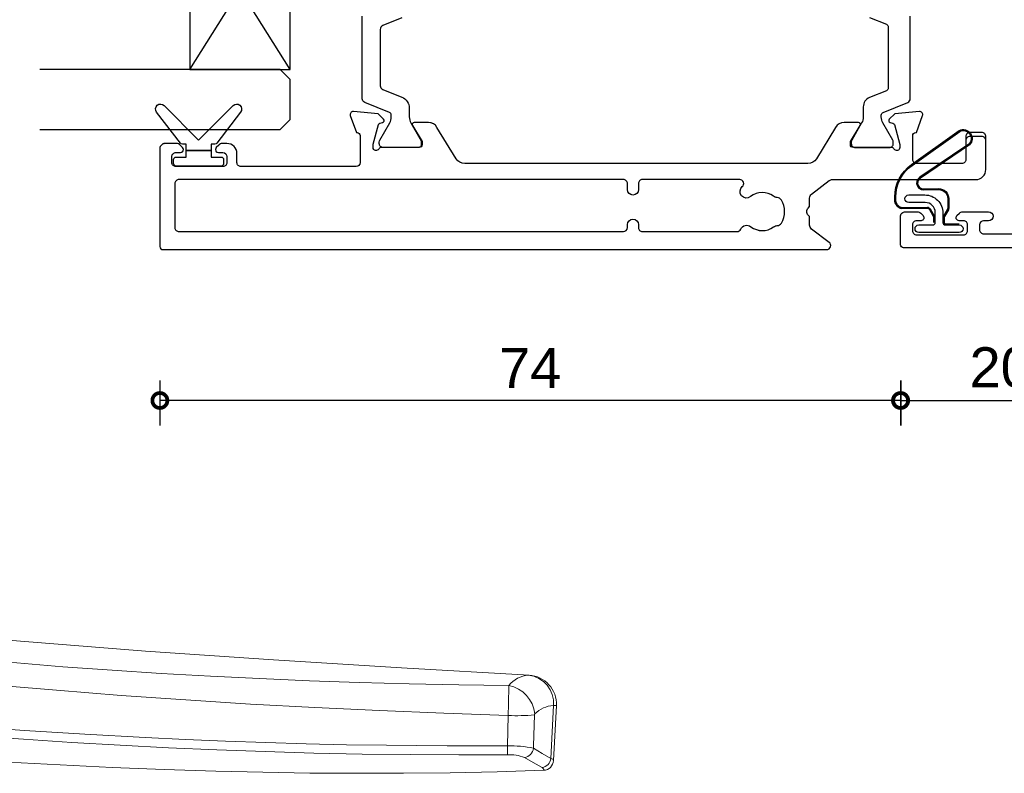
# Model space of a CAD drawing. Header units: millimetres. Extents: x 80 to 17288, y -2623 to 7492.
# Tile 63 of 125: x 9075 to 9174, y 1455 to 1530. Entities that reach past the tile are written whole.
import ezdxf

# ---------------------------------------------------------------- set-up
doc = ezdxf.new("R2010")
doc.units = ezdxf.units.MM
for name, color, linetype in [('Extrusion', 2, 'Continuous'), ('Glass', 140, 'Continuous'), ('Gussets', 1, 'Continuous'), ('polyamide', 6, 'Continuous')]:
    doc.layers.add(name, color=color, linetype=linetype)
doc.layers.add('UNO-Dark Grey', color=7, linetype='Continuous', lineweight=13, true_color=0x44474e)
doc.styles.add('UNO Text', font='arial.ttf')
doc.dimstyles.new('UNO', dxfattribs={"dimtxt": 2, "dimasz": 1.5, "dimexe": 1.25, "dimexo": 0.625, "dimtad": 1, "dimdec": 1, "dimzin": 9, "dimtxsty": 'UNO Text', "dimblk": 'DOTSMALL', "dimcen": 2.5, "dimadec": 0, "dimazin": 0, "dimtfac": 1, "dimtdec": 1, "dimtmove": 0, "dimatfit": 3, "dimfxl": 1, "dimfxlon": 1, "dimarcsym": 0})

# ---------------------------------------------------------------- blocks, each defined once
blk = doc.blocks.new('_DotSmall')
at = {"color": 0, "linetype": 'ByBlock', "const_width": 0.5}
blk.add_lwpolyline([(-0.0625, 0, 1), (0.0625, 0, 1)], format="xyb", close=True, dxfattribs=at)
blk = doc.blocks.new('*D166')
at = {"color": 0, "lineweight": -2, "transparency": 16777216}
for p, q in [((9089.408, 1493.832), (9089.408, 1489.332)), ((9163.383, 1493.832), (9163.383, 1489.332)), ((9163.383, 1491.832), (9089.408, 1491.832))]:
    blk.add_line(p, q, dxfattribs=at)
at = {"layer": 'Defpoints', "color": 0, "transparency": 16777216}
for p in [(9089.408, 1514.916), (9163.383, 1508.865), (9089.408, 1491.832)]:
    blk.add_point(p, dxfattribs=at)
at = {"color": 0, "lineweight": -2, "transparency": 16777216, "xscale": 3, "yscale": 3, "zscale": 3, "rotation": 180}
blk.add_blockref('_DotSmall', (9089.408, 1491.832), dxfattribs=at)
at = {"color": 0, "lineweight": -2, "transparency": 16777216, "xscale": 3, "yscale": 3, "zscale": 3}
blk.add_blockref('_DotSmall', (9163.383, 1491.832), dxfattribs=at)
at = {"color": 0, "transparency": 16777216, "insert": (9126.395, 1495.082), "char_height": 4, "attachment_point": 5, "style": 'UNO Text'}
blk.add_mtext('74', dxfattribs=at)
blk = doc.blocks.new('HD Handle')
at = {"color": 7, "linetype": 'Continuous'}
blk.add_line((45.583, 112.085), (51.077, 111.797), dxfattribs=at)
at = {"color": 8, "linetype": 'Continuous'}
for p, q in [((50.855, 111.545), (45.584, 111.801)), ((46.57, 107.267), (49.603, 107.204))]:
    blk.add_line(p, q, dxfattribs=at)
for points in [[(45.584, 111.801), (45.583, 111.934), (45.583, 112.027), (45.583, 112.07), (45.583, 112.085)], [(50.855, 111.545), (50.357, 110.674), (49.848, 109.804)], [(51.077, 111.797), (51.052, 111.795), (51.001, 111.772), (50.952, 111.724), (50.903, 111.647), (50.855, 111.545)], [(50.767, 108.896), (51.277, 109.773), (51.776, 110.651)], [(51.776, 110.651), (51.822, 110.723), (51.87, 110.777), (51.921, 110.813), (51.972, 110.83), (52.052, 110.819), (52.052, 110.819)], [(49.848, 109.804), (49.601, 109.811), (46.505, 109.893)], [(43.567, 107.334), (43.496, 102.355), (43.396, 97.378), (43.263, 92.4), (43.094, 87.42), (42.888, 82.435), (42.648, 77.533), (42.369, 72.624), (42.051, 67.707), (41.691, 62.78), (41.256, 57.433), (40.774, 52.071), (40.246, 46.692), (39.674, 41.295), (39.06, 35.877), (38.584, 31.89), (38.09, 27.891), (37.575, 23.877), (37.368, 22.297), (37.158, 20.714), (36.943, 19.122), (36.7, 17.558), (36.421, 15.995), (36.121, 14.425)], [(38.593, 14.004), (38.978, 16.204), (39.316, 18.429), (39.602, 20.635), (39.881, 22.818), (40.156, 24.995), (40.427, 27.167), (40.693, 29.335), (41.397, 35.278), (42.057, 41.194), (42.609, 46.456), (43.125, 51.7), (43.607, 56.929), (44.053, 62.143), (44.562, 68.622), (45.017, 75.085), (45.422, 81.535), (45.777, 87.974), (46.085, 94.407), (46.347, 100.836), (46.57, 107.267)], [(49.603, 107.204), (49.604, 101.17), (49.553, 95.135), (49.488, 91.111), (49.397, 87.088), (49.28, 83.066), (49.137, 79.046), (48.967, 75.026), (48.774, 71.008), (48.439, 64.982), (48.056, 58.959), (47.622, 52.79), (47.151, 46.625), (46.65, 40.461), (46.124, 34.3), (45.683, 29.37), (45.215, 24.441), (44.719, 19.515), (44.192, 14.591), (43.631, 9.671)], [(44.577, 9.58), (44.711, 10.72), (45.253, 15.524), (45.76, 20.331), (46.235, 25.141), (46.68, 29.953), (47.099, 34.767), (47.598, 40.791), (48.077, 46.816), (48.53, 52.844), (48.951, 58.874), (49.26, 63.698), (49.541, 68.524), (49.791, 73.353), (50.007, 78.182), (50.185, 83.014), (50.325, 87.847), (50.424, 92.682), (50.486, 97.518), (50.511, 102.354), (50.501, 107.191)]]:
    blk.add_lwpolyline(points, dxfattribs=at)
at = {"color": 7, "linetype": 'Continuous'}
for points in [[(52.052, 110.819), (52.193, 106.156), (52.289, 101.49), (52.341, 96.82), (52.35, 92.145), (52.319, 87.465), (52.248, 82.778), (52.138, 78.084), (51.973, 72.911), (51.765, 67.727), (51.515, 62.529), (51.224, 57.318)], [(34.659, 19.067), (36.428, 32.198), (37.895, 45.226), (39.113, 58.166), (40.136, 71.034), (41.017, 83.846), (41.802, 96.614), (42.536, 109.353)], [(42.536, 109.353), (42.536, 109.353), (42.536, 109.339), (42.538, 109.283)]]:
    blk.add_lwpolyline(points, dxfattribs=at)
for centre, radius, start, end in [((45.431, 109.189), 2.9, 87, 176.74387), ((51.029, 110.774), 1.024, 2.55179, 87.28268)]:
    blk.add_arc(centre, radius, start, end, dxfattribs=at)
at = {"color": 8, "linetype": 'Continuous'}
for centre, radius, start, end in [((45.35, 108.982), 2.829, 85.27071, 173.88829), ((48.402, 111.917), 2.821, 182.35084, 224.95446), ((50.735, 110.5), 1.052, 8.23297, 83.43221), ((45.363, 109.529), 2.836, 184.97791, 230.70622), ((46.737, 106.71), 3.231, 95.88801, 168.86298), ((46.498, 110.045), 0.152, 232.64631, 272.57717), ((27.471, 108.105), 19.118, 357.4875, 5.36629), ((60.547, 107.488), 10.948, 167.78631, 181.48528), ((49.722, 108.757), 1.054, 7.55839, 83.18587), ((54.299, 107.471), 3.808, 158.01964, 184.21843), ((40.347, -103.857), 211.216, 88.3117, 89.12665), ((49.83, 92.624), 14.582, 87.36304, 90.89064)]:
    blk.add_arc(centre, radius, start, end, dxfattribs=at)
blk = doc.blocks.new('*D171')
at = {"color": 0, "lineweight": -2, "transparency": 16777216}
for p, q in [((9163.404, 1493.832), (9163.404, 1489.332)), ((9183.375, 1493.832), (9183.375, 1489.332)), ((9163.404, 1491.832), (9183.375, 1491.832))]:
    blk.add_line(p, q, dxfattribs=at)
at = {"layer": 'Defpoints', "color": 0, "transparency": 16777216}
for p in [(9163.404, 1508.865), (9183.375, 1506.816), (9183.375, 1491.832)]:
    blk.add_point(p, dxfattribs=at)
at = {"color": 0, "lineweight": -2, "transparency": 16777216, "xscale": 3, "yscale": 3, "zscale": 3, "rotation": 180}
blk.add_blockref('_DotSmall', (9163.404, 1491.832), dxfattribs=at)
at = {"color": 0, "lineweight": -2, "transparency": 16777216, "xscale": 3, "yscale": 3, "zscale": 3}
blk.add_blockref('_DotSmall', (9183.375, 1491.832), dxfattribs=at)
at = {"color": 0, "transparency": 16777216, "insert": (9173.39, 1495.125), "char_height": 4, "attachment_point": 5, "style": 'UNO Text'}
blk.add_mtext('20', dxfattribs=at)
blk = doc.blocks.new('BACKSEAL1.5')
at = {"layer": 'Gussets'}
for points in [[(-0.35, -2.9), (0.3, -2.9), (0.3, -1.65), (0.3, -0.4), (-0.35, -0.4), (-0.35, -0.023, 0.233448), (-0.448, 0.175), (-3.546, 2.547, 0.936585), (-4.203, 1.796), (-0.75, -1.65), (-4.203, -5.096, 0.936585), (-3.546, -5.847), (-0.448, -3.475, 0.233448), (-0.35, -3.277)], [(1.6, 0.85), (1.2, 0.85, 0.414214), (0.95, 0.6), (0.95, -0.4), (0.3, -0.4), (0.3, -1.65), (0.3, -2.9), (0.95, -2.9), (0.95, -3.9, 0.414214), (1.2, -4.15), (1.6, -4.15, 0.414214), (1.85, -3.9), (1.85, -1.65), (1.85, 0.6, 0.414214)]]:
    blk.add_lwpolyline(points, format="xyb", close=True, dxfattribs=at)
blk = doc.blocks.new('522200')
at = {"layer": 'Extrusion'}
for points in [[(48.401, 19.9), (48.401, 24.4, 0.414214), (48.001, 24.8), (45.6, 24.8, 0.414214), (45.3, 24.5), (45.3, 24.436), (43.603, 23.818, -0.548619), (43.201, 24.126), (43.418, 26.6), (43.959, 27.141, -0.57735), (44.293, 27.052), (44.367, 26.775, 0.267949), (44.509, 26.634), (46.5, 26.1), (46.8, 26.1, 0.767327), (46.95, 26.66, -0.267949), (46.8, 26.92), (46.8, 30.727, 0.414214), (46.5, 31.027), (46.194, 31.027), (44.604, 30.056, -0.585524), (44.3, 30.227), (44.3, 31.652, -0.261413), (44.779, 32.506), (47.921, 34.424, 0.261413), (48.4, 35.277), (48.4, 69.549, 0.261413), (47.921, 70.403), (44.779, 72.321, -0.261413), (44.3, 73.174), (44.3, 74.6, -0.585524), (44.604, 74.771), (46.194, 73.8), (46.5, 73.8, 0.414214), (46.8, 74.1), (46.8, 77.88, -0.267949), (46.95, 78.14, 0.76731), (46.8, 78.7), (46.54, 78.7, 0.065543), (46.462, 78.69), (44.509, 78.166, 0.267949), (44.367, 78.025), (44.293, 77.748, -0.57735), (43.959, 77.659), (43.418, 78.2), (43.201, 80.674, -0.548619), (43.603, 80.982), (45.3, 80.364), (45.3, 80.3, 0.414204), (45.6, 80), (48.3, 80, 0.414213), (48.7, 80.4), (48.7, 91.9, 0.414214), (48.3, 92.3), (47.399, 92.3, -0.41404), (46.399, 93.299), (46.398, 93.767, -0.198912), (46.545, 94.121), (46.786, 94.362, -0.198912), (46.998, 94.45), (46.998, 94.45, -0.414214), (47.298, 94.15), (47.3, 93.699, 0.413403), (47.7, 93.3), (48.3, 93.3, 0.414214), (48.7, 93.7), (48.7, 98.4, 0.414214), (48.3, 98.8), (47.698, 98.8, 0.414214), (47.298, 98.4), (47.298, 97.95, -0.414214), (46.998, 97.65), (46.998, 97.65, -0.198912), (46.786, 97.738), (46.545, 97.979, -0.198912), (46.401, 98.333), (46.401, 99.499, -0.414214), (46.901, 99.999), (56.7, 99.999, -0.414214), (57, 99.699), (57, 33.394, -0.717885), (56.282, 33.152), (54.947, 34.904, 0.234069), (54.549, 35.101), (53.692, 35.101), (53.553, 35.239, 0.414214), (52.846, 35.239), (52.708, 35.101), (51.85, 35.101, 0.234069), (51.453, 34.904), (50.103, 33.133, 0.164222), (50.001, 32.83), (50.001, 18.5, -0.414214), (49.001, 17.5), (46.1, 17.5, -0.414214), (45.7, 17.9), (45.7, 19.1, -0.414214), (46.1, 19.5), (48.001, 19.5, 0.414214)], [(50, 42.086), (50, 51.8, -0.414214), (50.4, 52.2), (51, 52.2, 1), (51, 53.3), (50.4, 53.3, -0.414214), (50, 53.7), (50, 98.1, -0.414214), (50.4, 98.5), (54.8, 98.5, -0.414214), (55.2, 98.1), (55.2, 53.7, -0.414213), (54.8, 53.3), (54.5, 53.3, 1), (54.5, 52.2), (54.8, 52.2, -0.414214), (55.2, 51.8), (55.2, 42.349, -0.299503), (54.958, 41.982, 0.502765), (54.717, 40.964, -0.330962), (54.732, 38.697, 0.14398), (54.602, 38.336, -0.245791), (54.353, 37.923, -0.280014), (52.047, 37.923, -0.245791), (51.798, 38.336, 0.14398), (51.668, 38.697, -0.336408), (51.709, 41.002, 0.979954), (50.704, 41.826, -0.696704)]]:
    blk.add_lwpolyline(points, format="xyb", close=True, dxfattribs=at)
at = {"layer": 'polyamide'}
for points in [[(33.846, 75.838), (34.613, 77.737, -0.305731), (34.984, 77.987), (40.616, 77.987, -0.305731), (40.987, 77.737), (41.754, 75.838, 0.305731), (42.867, 75.087), (43.739, 75.087, -0.131652), (44.339, 74.927), (46.139, 73.887), (46.5, 73.887, 0.414214), (46.8, 74.187), (46.8, 77.687, 0.414214), (46.4, 78.087), (46.246, 78.087, 0.131652), (46.046, 78.034), (44.339, 77.048, -0.131652), (43.739, 76.887), (43.562, 76.887, -0.305731), (43.284, 77.075), (42.289, 79.537, 0.305731), (41.918, 79.787), (33.682, 79.787, 0.305731)], [(33.795, 29.117), (34.477, 27.43, 0.305731), (34.755, 27.242), (40.845, 27.242, 0.305731), (41.123, 27.43), (41.805, 29.117, -0.305731), (42.732, 29.742), (43.739, 29.742, 0.131652), (44.339, 29.903), (46.046, 30.889, -0.131652), (46.246, 30.942), (46.4, 30.942, -0.414214), (46.8, 30.542), (46.8, 27.142, -0.414214), (46.4, 26.742), (46.246, 26.742, -0.131652), (46.046, 26.796), (44.339, 27.781, 0.131652), (43.739, 27.942), (43.562, 27.942, 0.305731), (43.284, 27.755), (42.289, 25.292, -0.305731), (41.918, 25.042), (41.918, 25.042), (33.682, 25.042, -0.305731)]]:
    blk.add_lwpolyline(points, format="xyb", dxfattribs=at)
blk = doc.blocks.new('*U310')
at = {"layer": 'Glass'}
for p, q in [((-8, 0), (8, 10)), ((-8, 10), (8, 0))]:
    blk.add_line(p, q, dxfattribs=at)
for points in [[(-14, 25), (-14, 1), (-13, 0), (-9, 0), (-8, 1), (-8, 25)], [(8, 25), (8, 1), (9, 0), (13, 0), (14, 1), (14, 25)]]:
    blk.add_lwpolyline(points, dxfattribs=at)
blk.add_lwpolyline([(-8, 0), (8, 0), (8, 10), (-8, 10)], close=True, dxfattribs=at)
blk = doc.blocks.new('QLON48800')
at = {"layer": 'Gussets'}
for points in [[(-1.011, -0.505), (-1.465, -0.505, 0.131652), (-1.592, -0.539), (-2.274, -0.933, 0.267949), (-2.4, -1.152), (-2.367, -3.736, -0.330082), (-3.251, -4.421), (-3.542, -4.421, -0.242084), (-6.796, -2.747), (-10.203, 2.018, -0.840847), (-8.769, 3.051), (-5.444, -1.862, 0.252571), (-4.917, -2.147), (-4.917, -2.147, 0.376647), (-4.356, -1.515), (-4.389, -0.033, -0.414214), (-3.389, 0.967), (-2.4, 0.967, -0.131652), (-2.274, 0.933), (-1.592, 0.539, 0.131652), (-1.465, 0.505), (-1.011, 0.505, 0.414214), (-0.884, 0.632), (-0.884, 2.021)], [(-1.111, -0.405), (-1.465, -0.405, 0.131652), (-1.642, -0.453), (-2.324, -0.846, 0.268481), (-2.5, -1.152), (-2.467, -3.723, -0.325102), (-3.252, -4.321), (-3.542, -4.321, -0.242084), (-6.714, -2.689), (-10.117, 2.069, -0.831226), (-8.846, 2.986), (-5.528, -1.918, 0.254578), (-4.91, -2.247, 0.379612), (-4.256, -1.515), (-4.289, -0.032, -0.413856), (-3.389, 0.867), (-2.4, 0.867, -0.131652), (-2.324, 0.846), (-1.642, 0.453, 0.131652), (-1.465, 0.405), (-1.011, 0.405, 0.414214), (-0.784, 0.632), (-0.784, 1.921)]]:
    blk.add_lwpolyline(points, format="xyb", dxfattribs=at)
blk.add_lwpolyline([(0, 2.021), (0, -2.021, -1), (-0.758, -2.021), (-0.758, -0.632, 0.414214), (-1.011, -0.379), (-2.003, -0.379, 0.414214), (-3.003, -1.379), (-3.003, -3.021, -1), (-3.761, -3.021), (-3.761, -1.421, -0.414214), (-1.961, 0.379), (-1.011, 0.379, 0.414214), (-0.758, 0.632), (-0.758, 2.021, -1)], format="xyb", close=True, dxfattribs=at)

msp = doc.modelspace()

# ---------------------------------------------------------------- linework, layer by layer
at = {"layer": 'Extrusion'}
for points in [[(9169.508, 1515.514), (9165.008, 1515.514, -0.414214), (9164.608, 1515.914), (9164.608, 1518.316, -0.414214), (9164.908, 1518.616), (9164.972, 1518.616), (9165.589, 1520.313, 0.548619), (9165.281, 1520.714), (9162.807, 1520.498), (9162.266, 1519.957, 0.57735), (9162.356, 1519.622), (9162.633, 1519.548, -0.267949), (9162.774, 1519.407), (9163.308, 1517.416), (9163.308, 1517.116, -0.767327), (9162.748, 1516.966, 0.267949), (9162.488, 1517.116), (9158.681, 1517.116, -0.414214), (9158.381, 1517.416), (9158.381, 1517.721), (9159.352, 1519.311, 0.585524), (9159.181, 1519.616), (9157.755, 1519.616, 0.261413), (9156.902, 1519.137), (9154.984, 1515.994, -0.261413), (9154.13, 1515.516), (9119.858, 1515.516, -0.261413), (9119.005, 1515.994), (9117.087, 1519.137, 0.261413), (9116.233, 1519.616), (9114.808, 1519.616, 0.585524), (9114.637, 1519.311), (9115.608, 1517.721), (9115.608, 1517.416, -0.414214), (9115.308, 1517.116), (9111.527, 1517.116, 0.267949), (9111.267, 1516.966, -0.76731), (9110.708, 1517.116), (9110.708, 1517.376, -0.065543), (9110.718, 1517.454), (9111.241, 1519.407, -0.267949), (9111.383, 1519.548), (9111.659, 1519.622, 0.57735), (9111.749, 1519.957), (9111.208, 1520.498), (9108.734, 1520.714, 0.548619), (9108.426, 1520.313), (9109.043, 1518.616), (9109.108, 1518.616, -0.414204), (9109.408, 1518.316), (9109.408, 1515.616, -0.414213), (9109.008, 1515.216), (9097.508, 1515.216, -0.414214), (9097.108, 1515.616), (9097.108, 1516.517, 0.41404), (9096.108, 1517.517), (9095.64, 1517.517, 0.198912), (9095.287, 1517.371), (9095.045, 1517.129, 0.198912), (9094.958, 1516.917), (9094.958, 1516.917, 0.414214), (9095.258, 1516.617), (9095.709, 1516.616, -0.413403), (9096.108, 1516.216), (9096.108, 1515.616, -0.414214), (9095.708, 1515.216), (9091.008, 1515.216, -0.414214), (9090.608, 1515.616), (9090.608, 1516.217, -0.414214), (9091.008, 1516.617), (9091.458, 1516.617, 0.414214), (9091.758, 1516.917), (9091.758, 1516.917, 0.198912), (9091.67, 1517.129), (9091.428, 1517.371, 0.198912), (9091.075, 1517.514), (9089.908, 1517.514, 0.414214), (9089.408, 1517.014), (9089.408, 1507.216, 0.414214), (9089.708, 1506.916), (9156.013, 1506.916, 0.717885), (9156.256, 1507.634), (9154.504, 1508.968, -0.234069), (9154.307, 1509.366), (9154.307, 1510.223), (9154.168, 1510.362, -0.414214), (9154.168, 1511.069), (9154.307, 1511.208), (9154.307, 1512.065, -0.234069), (9154.504, 1512.463), (9156.275, 1513.812, -0.164222), (9156.578, 1513.914), (9170.908, 1513.914, 0.414214), (9171.908, 1514.914), (9171.908, 1518.216, 0.414214), (9171.508, 1518.616), (9170.308, 1518.616, 0.414214), (9169.908, 1518.216), (9169.908, 1515.914, -0.414214)], [(9147.321, 1513.915), (9137.608, 1513.916, 0.414214), (9137.208, 1513.516), (9137.208, 1512.916, -1), (9136.108, 1512.916), (9136.108, 1513.516, 0.414214), (9135.708, 1513.916), (9091.308, 1513.916, 0.414214), (9090.908, 1513.516), (9090.908, 1509.116, 0.414214), (9091.308, 1508.716), (9135.708, 1508.716, 0.414213), (9136.108, 1509.116), (9136.108, 1509.416, -1), (9137.208, 1509.416), (9137.208, 1509.116, 0.414214), (9137.608, 1508.716), (9147.058, 1508.716, 0.299503), (9147.425, 1508.957, -0.502765), (9148.444, 1509.198, 0.330962), (9150.711, 1509.183, -0.14398), (9151.071, 1509.314, 0.245791), (9151.484, 1509.563, 0.280014), (9151.484, 1511.868, 0.245791), (9151.071, 1512.117, -0.14398), (9150.711, 1512.248, 0.336408), (9148.406, 1512.207, -0.979954), (9147.581, 1513.211, 0.696704)]]:
    msp.add_lwpolyline(points, format="xyb", close=True, dxfattribs=at)
msp.add_lwpolyline([(9218.383, 1507.1), (9163.683, 1507.1, -0.414214), (9163.383, 1507.4), (9163.383, 1510.2, -0.414214), (9163.883, 1510.7), (9165.049, 1510.7, -0.198912), (9165.403, 1510.554), (9165.644, 1510.312, -0.668179), (9165.433, 1509.8), (9164.983, 1509.8, 0.414214), (9164.583, 1509.4), (9164.583, 1508.8, 0.414214), (9164.983, 1508.4), (9169.683, 1508.4, 0.414214), (9170.083, 1508.8), (9170.083, 1509.4, 0.414214), (9169.683, 1509.8), (9169.232, 1509.8, -0.668179), (9169.02, 1510.312), (9169.262, 1510.554, -0.198912), (9169.615, 1510.7), (9172.183, 1510.7, -0.994382), (9172.183, 1509.8), (9171.683, 1509.8, 0.414205), (9171.283, 1509.4), (9171.283, 1508.9, 0.414214), (9171.683, 1508.5), (9184.183, 1508.5, 0.414214)], format="xyb", dxfattribs=at)

# ---------------------------------------------------------------- block references
at = {"xscale": -1, "rotation": 90}
msp.add_blockref('522200', (9189.408, 1563.916), dxfattribs=at)
for name, p, rotation in [('*U310', (9102.408, 1532.912), 90.00000000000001), ('QLON48800', (9167.233, 1508.62), 270)]:
    msp.add_blockref(name, p, dxfattribs=dict(rotation=rotation))
at = {"layer": 'Gussets', "xscale": -1, "rotation": 90}
msp.add_blockref('BACKSEAL1.5', (9091.628, 1517.117), dxfattribs=at)
at = {"layer": 'UNO-Dark Grey', "color": 7, "rotation": 270}
msp.add_blockref('HD Handle', (9016.925, 1506.916), dxfattribs=at)

# ---------------------------------------------------------------- dimensions: what is measured, and where the dimension line sits
for base, p1, p2, picture, middle in [((9089.408, 1491.832), (9163.383, 1508.865), (9089.408, 1514.916), '*D166', (9126.395, 1495.082)), ((9183.375, 1491.832), (9163.404, 1508.865), (9183.375, 1506.816), '*D171', (9173.39, 1495.125))]:
    dim = msp.add_linear_dim(base=base, p1=p1, p2=p2, angle=180, dimstyle='UNO')
    dim.commit()
    dim.dimension.update_dxf_attribs({"geometry": picture, "text_midpoint": middle})

doc.saveas('drawing.dxf')
